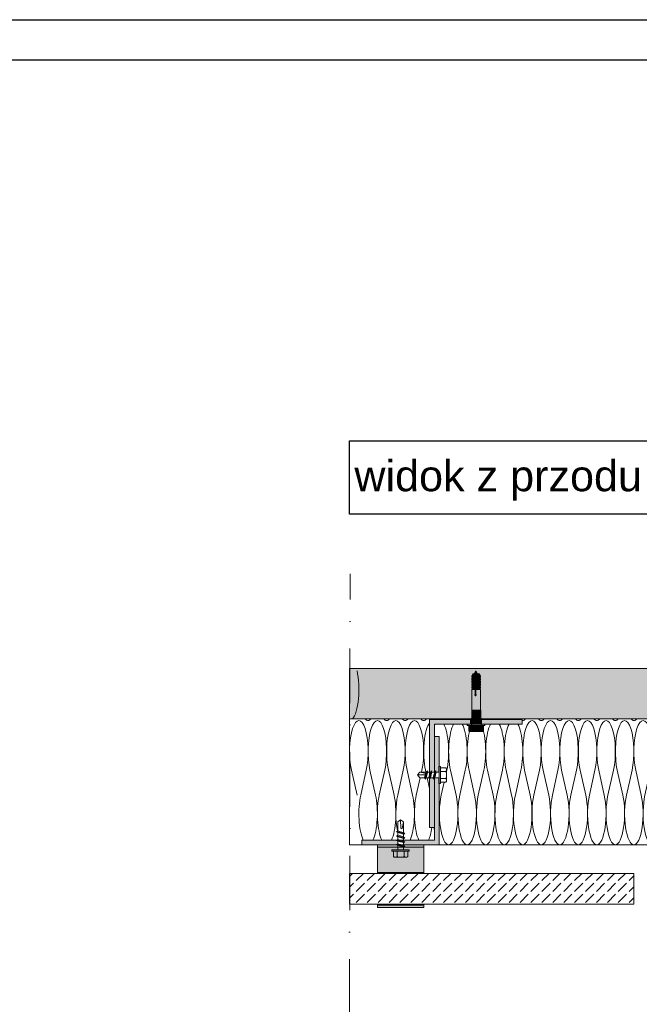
# Model space of a CAD drawing. Extents: x -106507 to -42801, y 48734 to 74234.
# Tile 24 of 69: x -74659 to -70645, y 67859 to 74234. Entities that reach past the tile are written whole.
import ezdxf

# ---------------------------------------------------------------- set-up
doc = ezdxf.new("R2010")
doc.units = 0
doc.header["$MEASUREMENT"] = 0
doc.linetypes.add('Dot & Dashed', pattern=[670.277762, 352.777767, -176.388884, 0, -141.111112])
for name, color, linetype, lineweight, true_color in [('2D - Ogólne_Pen_No__2', 7, 'Continuous', 15, 0x7f7f7f), ('2D Drafting - General_Pen_No__102', 7, 'Continuous', 13, 0xcccccc), ('2D Drafting - General_Pen_No__141', 7, 'Continuous', 0, 0xe8e8e8), ('2D Drafting - General_Pen_No__2', 7, 'Continuous', 15, 0x7f7f7f), ('2D Drafting - General_Pen_No__5', 7, 'Continuous', 25, 0x40a5ff), ('2D Drafting - General_Pen_No__61', 7, 'Continuous', 20, 0x6a6a6a), ('2D Drafting - General_Pen_No__81', 7, 'Continuous', 20, 0x6a6a6a), ('Annotation - Text_Pen_No__5', 7, 'Continuous', 25, 0x40a5ff)]:
    doc.layers.add(name, color=color, linetype=linetype, lineweight=lineweight, true_color=true_color)
doc.layers.add('2D Drafting - General_Pen_No__1', color=7, linetype='Continuous', lineweight=13)
doc.layers.add('2D Drafting - General_Pen_No__121', color=255, linetype='Continuous', lineweight=0)
doc.styles.add('GENERATED_STYLE_2', font='arial.ttf')

# ---------------------------------------------------------------- blocks, each defined once
blk = doc.blocks.new('*X50')
at = {"layer": '2D Drafting - General_Pen_No__61', "linetype": 'Continuous'}
for p, q in [((-72509.9, 69374.7), (-72473.9, 69213.9)), ((-72413.9, 69374.7), (-72449.9, 69213.9)), ((-72389.9, 69374.7), (-72353.9, 69213.9)), ((-72293.9, 69374.7), (-72329.9, 69213.9)), ((-72269.9, 69374.7), (-72233.9, 69213.9)), ((-72173.9, 69374.7), (-72209.9, 69213.9)), ((-72149.9, 69374.7), (-72113.9, 69213.9)), ((-72053.9, 69374.7), (-72056.7, 69362.3)), ((-72029.9, 69374.7), (-72027.2, 69362.3)), ((-72065.1, 69325), (-72089.9, 69213.9)), ((-72018.8, 69325), (-72003.2, 69255.3))]:
    blk.add_line(p, q, dxfattribs=at)
for centre, start_param, end_param in [((-72521.9, 69897.3), 0.321071, 2.214297), ((-72461.9, 69495.3), 0.927295, 5.35589), ((-72401.9, 69897.3), 5.962115, 6.283185), ((-72341.9, 69495.3), 0.927295, 5.35589), ((-72401.9, 69897.3), 0, 0.321071), ((-72281.9, 69897.3), 5.962115, 6.283185), ((-72221.9, 69495.3), 0.927295, 5.35589), ((-72281.9, 69897.3), 0, 0.321071), ((-72161.9, 69897.3), 5.962115, 6.283185), ((-72101.9, 69495.3), 0.927295, 5.35589), ((-72161.9, 69897.3), 0, 0.321071), ((-72041.9, 69897.3), 5.962115, 6.283185), ((-71981.9, 69495.3), 3.504066, 5.35589), ((-72041.9, 69897.3), 0, 0.321071), ((-71921.9, 69897.3), 5.962115, 6.023139), ((-71921.9, 69897.3), 0.260046, 0.321071), ((-71801.9, 69897.3), 5.962115, 6.023139), ((-71801.9, 69897.3), 0.260046, 0.321071), ((-72401.9, 69093.3), 4.068888, 5.729793), ((-72401.9, 69093.3), 0.553393, 2.214297), ((-72281.9, 69093.3), 4.068888, 5.729793), ((-72281.9, 69093.3), 0.553393, 2.214297), ((-72161.9, 69093.3), 4.068888, 5.305212), ((-72161.9, 69093.3), 0.553393, 2.214297), ((-72041.9, 69093.3), 4.068888, 5.729793), ((-72041.9, 69093.3), 0.553393, 1.104937), ((-71921.9, 69093.3), 5.178248, 5.305032)]:
    blk.add_ellipse(centre, major_axis=(0, -201), ratio=0.298507, start_param=start_param, end_param=end_param, dxfattribs=at)
blk = doc.blocks.new('Fill_25')
at = {"layer": '2D Drafting - General_Pen_No__2', "linetype": 'Continuous'}
for p, q in [((-72521.9, 69706.6), (-72521.9, 68892.3)), ((-71728.1, 69706.6), (-72521.9, 69706.6)), ((-72003.2, 69692.3), (-72003.2, 69703.1)), ((-72003.2, 69703.1), (-71723.7, 69703.1)), ((-72003.2, 69362.3), (-72003.2, 69692.3)), ((-71723.7, 69703.1), (-71728.1, 69706.6)), ((-72081, 69343.7), (-72067, 69362.3)), ((-72067, 69362.3), (-72026.3, 69362.3)), ((-72026.3, 69362.3), (-72018.1, 69370.5)), ((-72018.1, 69370.5), (-72015.9, 69362.3)), ((-72015.9, 69362.3), (-72003.2, 69362.3)), ((-72067, 69325), (-72081, 69343.7)), ((-72036.3, 69325), (-72067, 69325)), ((-72032.5, 69316.8), (-72036.3, 69325)), ((-72025.9, 69325), (-72032.5, 69316.8)), ((-72008.5, 69325), (-72025.9, 69325)), ((-72004.7, 69316.8), (-72008.5, 69325)), ((-72003.2, 69318.6), (-72004.7, 69316.8)), ((-72003.2, 69003), (-72003.2, 69318.6)), ((-72210.3, 69040.2), (-72191.7, 69054.1)), ((-72191.7, 69054.1), (-72173.1, 69040.2)), ((-72218.5, 68977.8), (-72210.3, 68981.6)), ((-72210.3, 68971.2), (-72218.5, 68977.8)), ((-72210.3, 68981.6), (-72210.3, 69040.2)), ((-72173.1, 69040.2), (-72173.1, 68971.6)), ((-71971.7, 69003), (-72003.2, 69003)), ((-71971.7, 68922.3), (-71971.7, 69003)), ((-72441.7, 68892.3), (-72441.7, 68922.3)), ((-72441.7, 68922.3), (-72218.2, 68922.3)), ((-72218.5, 68950), (-72210.3, 68953.8)), ((-72210.3, 68943.4), (-72218.5, 68950)), ((-72218.2, 68922.3), (-72210.3, 68926)), ((-72210.3, 68953.8), (-72210.3, 68971.2)), ((-72210.3, 68926), (-72210.3, 68943.4)), ((-72173.1, 68971.6), (-72164.9, 68963.4)), ((-72164.9, 68963.4), (-72173.1, 68961.2)), ((-72173.1, 68961.2), (-72173.1, 68943.8)), ((-72173.1, 68943.8), (-72164.9, 68935.6)), ((-72164.9, 68935.6), (-72173.1, 68933.4)), ((-72173.1, 68933.4), (-72173.1, 68922.3)), ((-72173.1, 68922.3), (-71971.7, 68922.3)), ((-72521.9, 68892.3), (-72441.7, 68892.3))]:
    blk.add_line(p, q, dxfattribs=at)
at = {"layer": '2D Drafting - General_Pen_No__61', "linetype": 'Continuous'}
blk.add_blockref('*X50', (0, 0), dxfattribs=at)
blk = doc.blocks.new('Fill_26')
at = {"layer": '2D Drafting - General_Pen_No__1', "linetype": 'Continuous'}
for p, q in [((-72341.7, 68892.3), (-72341.7, 68891.5)), ((-72216.1, 68892.3), (-72341.7, 68892.3)), ((-72341.7, 68891.5), (-72215, 68891.5)), ((-72215, 68891.5), (-72216.1, 68892.3))]:
    blk.add_line(p, q, dxfattribs=at)
blk = doc.blocks.new('*X54')
at = {"layer": '2D Drafting - General_Pen_No__61', "linetype": 'Continuous'}
for p, q in [((-71892.1, 69374.7), (-71893.3, 69369.3)), ((-71868.1, 69374.7), (-71832.1, 69213.9)), ((-71772.1, 69374.7), (-71808.1, 69213.9)), ((-71748.1, 69374.7), (-71712.1, 69213.9)), ((-71652.1, 69374.7), (-71688.1, 69213.9)), ((-71628.1, 69374.7), (-71592.1, 69213.9)), ((-71532.1, 69374.7), (-71568.1, 69213.9)), ((-71508.1, 69374.7), (-71472.1, 69213.9)), ((-71412.1, 69374.7), (-71448.1, 69213.9)), ((-71388.1, 69374.7), (-71352.1, 69213.9)), ((-71292.1, 69374.7), (-71328.1, 69213.9)), ((-71268.1, 69374.7), (-71232.1, 69213.9)), ((-71172.1, 69374.7), (-71208.1, 69213.9)), ((-71148.1, 69374.7), (-71112.1, 69213.9)), ((-71052.1, 69374.7), (-71088.1, 69213.9)), ((-71028.1, 69374.7), (-70992.1, 69213.9)), ((-70932.1, 69374.7), (-70968.1, 69213.9)), ((-70908.1, 69374.7), (-70872.1, 69213.9)), ((-70812.1, 69374.7), (-70848.1, 69213.9)), ((-70788.1, 69374.7), (-70752.1, 69213.9)), ((-70692.1, 69374.7), (-70728.1, 69213.9)), ((-70668.1, 69374.7), (-70632.1, 69213.9)), ((-70572.1, 69374.7), (-70608.1, 69213.9)), ((-70548.1, 69374.7), (-70512.1, 69213.9)), ((-70452.1, 69374.7), (-70488.1, 69213.9)), ((-70428.1, 69374.7), (-70392.1, 69213.9)), ((-70332.1, 69374.7), (-70368.1, 69213.9)), ((-70308.1, 69374.7), (-70272.1, 69213.9)), ((-70212.1, 69374.7), (-70248.1, 69213.9)), ((-70188.1, 69374.7), (-70152.1, 69213.9)), ((-70092.1, 69374.7), (-70128.1, 69213.9)), ((-70068.1, 69374.7), (-70032.1, 69213.9)), ((-69972.1, 69374.7), (-70008.1, 69213.9)), ((-69948.1, 69374.7), (-69912.1, 69213.9)), ((-69852.1, 69374.7), (-69888.1, 69213.9)), ((-69828.1, 69374.7), (-69792.1, 69213.9)), ((-69732.1, 69374.7), (-69768.1, 69213.9)), ((-69708.1, 69374.7), (-69672.1, 69213.9)), ((-69612.1, 69374.7), (-69648.1, 69213.9)), ((-69588.1, 69374.7), (-69552.1, 69213.9)), ((-69492.1, 69374.7), (-69528.1, 69213.9)), ((-69468.1, 69374.7), (-69432.1, 69213.9)), ((-71909.4, 69297.4), (-71928.1, 69213.9)), ((-69391.6, 69287.7), (-69408.1, 69213.9))]:
    blk.add_line(p, q, dxfattribs=at)
for centre, start_param, end_param in [((-71340.1, 69495.3), 4.068888, 8.497483), ((-71400.1, 69897.3), 3.090115, 3.141593), ((-71400.1, 69897.3), 3.141593, 3.462663), ((-71280.1, 69897.3), 2.820522, 3.141593), ((-71220.1, 69495.3), 4.068888, 8.497483), ((-71280.1, 69897.3), 3.141593, 3.462663), ((-71160.1, 69897.3), 2.820522, 3.141593), ((-71100.1, 69495.3), 4.068888, 8.497483), ((-71160.1, 69897.3), 3.141593, 3.462663), ((-71040.1, 69897.3), 2.820522, 3.141593), ((-70980.1, 69495.3), 4.068888, 8.497483), ((-71040.1, 69897.3), 3.141593, 3.462663), ((-70920.1, 69897.3), 2.820522, 3.141593), ((-70860.1, 69495.3), 4.068888, 8.497483), ((-70920.1, 69897.3), 3.141593, 3.462663), ((-70800.1, 69897.3), 2.820522, 3.141593), ((-70740.1, 69495.3), 4.068888, 8.497483), ((-70800.1, 69897.3), 3.141593, 3.462663), ((-70680.1, 69897.3), 2.820522, 3.141593), ((-70620.1, 69495.3), 4.068888, 8.497483), ((-70680.1, 69897.3), 3.141593, 3.462663), ((-70560.1, 69897.3), 2.820522, 3.141593), ((-70500.1, 69495.3), 4.068888, 8.497483), ((-70560.1, 69897.3), 3.141593, 3.462663), ((-70440.1, 69897.3), 2.820522, 3.141593), ((-70380.1, 69495.3), 4.068888, 8.497483), ((-70440.1, 69897.3), 3.141593, 3.462663), ((-70320.1, 69897.3), 2.820522, 3.141593), ((-70260.1, 69495.3), 4.068888, 8.497483), ((-70320.1, 69897.3), 3.141593, 3.462663), ((-70200.1, 69897.3), 2.820522, 3.141593), ((-70140.1, 69495.3), 4.068888, 8.497483), ((-70200.1, 69897.3), 3.141593, 3.462663), ((-70080.1, 69897.3), 2.820522, 3.141593), ((-70020.1, 69495.3), 4.068888, 8.497483), ((-70080.1, 69897.3), 3.141593, 3.462663), ((-69960.1, 69897.3), 2.820522, 3.141593), ((-69960.1, 69897.3), 3.141593, 3.462663), ((-71940.1, 69495.3), 0.485657, 0.554284), ((-71940.1, 69495.3), 4.068888, 5.797528), ((-71820.1, 69495.3), 0.485657, 2.214297), ((-71820.1, 69495.3), 4.068888, 5.797528), ((-71700.1, 69495.3), 0.485657, 2.214297), ((-71700.1, 69495.3), 4.068888, 5.797528), ((-71580.1, 69495.3), 0.485657, 2.214297), ((-71580.1, 69495.3), 4.068888, 5.797528), ((-71460.1, 69495.3), 0.485657, 2.214297), ((-71460.1, 69495.3), 4.068888, 5.797528), ((-69900.1, 69495.3), 0.455257, 2.214297), ((-69900.1, 69495.3), 4.068888, 5.797528), ((-69780.1, 69495.3), 0.485657, 2.214297), ((-69780.1, 69495.3), 4.068888, 5.797528), ((-69660.1, 69495.3), 0.485657, 2.214297), ((-69660.1, 69495.3), 4.068888, 5.797528), ((-69540.1, 69495.3), 0.485657, 2.214297), ((-69540.1, 69495.3), 4.068888, 5.797528), ((-69420.1, 69495.3), 0.485657, 2.214297), ((-69420.1, 69495.3), 5.215995, 5.797528), ((-71880.1, 69093.3), 0.927295, 3.141593), ((-71880.1, 69093.3), 3.141593, 5.35589), ((-71760.1, 69093.3), 0.927295, 3.141593), ((-71760.1, 69093.3), 3.141593, 5.35589), ((-71640.1, 69093.3), 0.927295, 3.141593), ((-71640.1, 69093.3), 3.141593, 5.35589), ((-71520.1, 69093.3), 0.927295, 3.141593), ((-71520.1, 69093.3), 3.141593, 5.35589), ((-71400.1, 69093.3), 0.927295, 3.141593), ((-71400.1, 69093.3), 3.141593, 5.35589), ((-71280.1, 69093.3), 0.927295, 3.141593), ((-71280.1, 69093.3), 3.141593, 5.35589), ((-71160.1, 69093.3), 0.927295, 3.141593), ((-71160.1, 69093.3), 3.141593, 5.35589), ((-71040.1, 69093.3), 0.927295, 3.141593), ((-71040.1, 69093.3), 3.141593, 5.35589), ((-70920.1, 69093.3), 0.927295, 3.141593), ((-70920.1, 69093.3), 3.141593, 5.35589), ((-70800.1, 69093.3), 0.927295, 3.141593), ((-70800.1, 69093.3), 3.141593, 5.35589), ((-70680.1, 69093.3), 0.927295, 3.141593), ((-70680.1, 69093.3), 3.141593, 5.35589), ((-70560.1, 69093.3), 0.927295, 3.141593), ((-70560.1, 69093.3), 3.141593, 5.35589), ((-70440.1, 69093.3), 0.927295, 3.141593), ((-70440.1, 69093.3), 3.141593, 5.35589), ((-70320.1, 69093.3), 0.927295, 3.141593), ((-70320.1, 69093.3), 3.141593, 5.35589), ((-70200.1, 69093.3), 0.927295, 3.141593), ((-70200.1, 69093.3), 3.141593, 5.35589), ((-70080.1, 69093.3), 0.927295, 3.141593), ((-70080.1, 69093.3), 3.141593, 5.35589), ((-69960.1, 69093.3), 0.927295, 3.141593), ((-69960.1, 69093.3), 3.141593, 5.35589), ((-69840.1, 69093.3), 0.927295, 3.141593), ((-69840.1, 69093.3), 3.141593, 5.35589), ((-69720.1, 69093.3), 0.927295, 3.141593), ((-69720.1, 69093.3), 3.141593, 5.35589), ((-69600.1, 69093.3), 0.927295, 3.141593), ((-69600.1, 69093.3), 3.141593, 5.35589), ((-69480.1, 69093.3), 0.927295, 3.141593), ((-69480.1, 69093.3), 3.141593, 5.35589), ((-69360.1, 69093.3), 0.927295, 2.648145), ((-72000.1, 69093.3), 4.482385, 4.942393)]:
    blk.add_ellipse(centre, major_axis=(0, 201), ratio=0.298507, start_param=start_param, end_param=end_param, dxfattribs=at)
blk = doc.blocks.new('Fill_27')
at = {"layer": '2D Drafting - General_Pen_No__2', "linetype": 'Continuous'}
for p, q in [((-70669.1, 69706.6), (-71409.6, 69706.6)), ((-71409.6, 69706.6), (-71409, 69703.1)), ((-71409, 69703.1), (-71403.2, 69703.1)), ((-71403.2, 69703.1), (-71403.2, 69673.1)), ((-69920.6, 69706.6), (-70670.1, 69706.6)), ((-70670.1, 69706.6), (-70669.1, 69706.6)), ((-69927, 69673.1), (-69920.6, 69706.6)), ((-71971.7, 69673.1), (-71971.7, 69592.3)), ((-71839.8, 69673.1), (-71971.7, 69673.1)), ((-71720.8, 69673.1), (-71839.8, 69673.1)), ((-71685.6, 69673.1), (-71720.8, 69673.1)), ((-71575.3, 69673.1), (-71685.6, 69673.1)), ((-71403.2, 69673.1), (-71575.3, 69673.1)), ((-69732.3, 69673.1), (-69927, 69673.1)), ((-69683, 69673.1), (-69732.3, 69673.1)), ((-69571.1, 69673.1), (-69683, 69673.1)), ((-69505.1, 69673.1), (-69571.1, 69673.1)), ((-69358.5, 69673.1), (-69505.1, 69673.1)), ((-69358.5, 69592.3), (-69358.5, 69673.1)), ((-71971.7, 69592.3), (-71941.7, 69592.3)), ((-71941.7, 69592.3), (-71941.7, 69399.6)), ((-69388.5, 69399.6), (-69388.5, 69592.3)), ((-69388.5, 69592.3), (-69358.5, 69592.3)), ((-71941.7, 69399.6), (-71932.4, 69399.6)), ((-71932.4, 69399.6), (-71932.4, 69389.9)), ((-71932.4, 69389.9), (-71898.2, 69389.9)), ((-71893.3, 69378.2), (-71893.3, 69309.1)), ((-69429.9, 69297.4), (-69429.9, 69389.9)), ((-69429.9, 69389.9), (-69395.7, 69389.9)), ((-69395.7, 69389.9), (-69395.7, 69399.6)), ((-69395.7, 69399.6), (-69388.5, 69399.6)), ((-71898.2, 69297.4), (-71932.4, 69297.4)), ((-71932.4, 69297.4), (-71932.4, 69287.7)), ((-69395.7, 69297.4), (-69429.9, 69297.4)), ((-69395.7, 69287.7), (-69395.7, 69297.4)), ((-71932.4, 69287.7), (-71941.7, 69287.7)), ((-71941.7, 69287.7), (-71941.7, 68892.3)), ((-69388.5, 69287.7), (-69395.7, 69287.7)), ((-69388.5, 68892.3), (-69388.5, 69287.7)), ((-71941.7, 68892.3), (-70670.1, 68892.3)), ((-70670.1, 68892.3), (-69388.5, 68892.3))]:
    blk.add_line(p, q, dxfattribs=at)
for centre, start, end in [((-71909.6, 69378.2), 0, 45.52195), ((-71909.6, 69309.1), 314.47805, 0)]:
    blk.add_arc(centre, 16.3, start, end, dxfattribs=at)
at = {"layer": '2D Drafting - General_Pen_No__61', "linetype": 'Continuous'}
blk.add_blockref('*X54', (0, 0), dxfattribs=at)

msp = doc.modelspace()

# ---------------------------------------------------------------- hatches: boundary and pattern name
at = {"layer": '2D Drafting - General_Pen_No__102', "linetype": 'Continuous'}
for points in [[(-72041.7, 68876.49), (-72341.7, 68876.49), (-72341.7, 68891.49), (-72041.7, 68891.49)], [(-72341.7, 68711.49), (-72341.7, 68876.49), (-72041.7, 68876.49), (-72041.7, 68711.49)], [(-72041.7, 68711.49), (-72041.7, 68706.58), (-72341.7, 68706.58), (-72341.7, 68711.49)], [(-72341.7, 68501.49), (-72341.7, 68506.58), (-72041.7, 68506.58), (-72041.7, 68501.49)], [(-72341.7, 68486.49), (-72341.7, 68501.49), (-72041.7, 68501.49), (-72041.7, 68486.49)]]:
    msp.add_hatch(color=256, dxfattribs=at).paths.add_polyline_path(points, flags=0)
at = {"layer": '2D Drafting - General_Pen_No__121', "linetype": 'Continuous'}
for points in [[(-71706.58, 69998.93), (-71713.73, 69986.55), (-71729.64, 69986.55), (-71722.49, 69998.93)], [(-71703.21, 70017.66), (-71692.4, 69998.93), (-71714.02, 69998.93)], [(-71703.62, 69998.93), (-71710.77, 69986.55), (-71713.73, 69986.55), (-71706.58, 69998.93)], [(-71680.43, 69998.93), (-71673.29, 69986.55), (-71710.77, 69986.55), (-71703.62, 69998.93)], [(-71713.73, 69976.2), (-71729.64, 69976.2), (-71729.64, 69986.55), (-71713.73, 69986.55)], [(-71726.68, 69976.2), (-71713.73, 69976.2), (-71707.98, 69968.76), (-71729.64, 69968.76), (-71726.68, 69972.5)], [(-71729.64, 69968.76), (-71707.98, 69968.76), (-71707.98, 69958.4), (-71729.64, 69958.4)], [(-71726.68, 69958.4), (-71707.98, 69958.4), (-71713.73, 69950.96), (-71729.64, 69950.96), (-71726.68, 69954.7)], [(-71729.64, 69950.96), (-71713.73, 69950.96), (-71713.73, 69940.61), (-71729.64, 69940.61)], [(-71707.98, 69933.16), (-71729.64, 69933.16), (-71726.68, 69936.91), (-71726.68, 69940.61), (-71713.73, 69940.61)], [(-71713.73, 69976.2), (-71713.73, 69986.55), (-71710.77, 69986.55), (-71710.77, 69976.2)], [(-71707.98, 69968.76), (-71713.73, 69976.2), (-71710.77, 69976.2), (-71705.03, 69968.76)], [(-71705.03, 69958.4), (-71710.77, 69950.96), (-71713.73, 69950.96), (-71707.98, 69958.4)], [(-71710.77, 69950.96), (-71710.77, 69940.61), (-71713.73, 69940.61), (-71713.73, 69950.96)], [(-71710.77, 69940.61), (-71705.03, 69933.16), (-71707.98, 69933.16), (-71713.73, 69940.61)], [(-71673.29, 69976.2), (-71710.77, 69976.2), (-71710.77, 69986.55), (-71673.29, 69986.55)], [(-71676.25, 69976.2), (-71676.25, 69972.5), (-71673.29, 69968.76), (-71705.03, 69968.76), (-71710.77, 69976.2)], [(-71676.25, 69958.4), (-71676.25, 69954.7), (-71673.29, 69950.96), (-71710.77, 69950.96), (-71705.03, 69958.4)], [(-71673.29, 69950.96), (-71673.29, 69940.61), (-71710.77, 69940.61), (-71710.77, 69950.96)], [(-71676.25, 69940.61), (-71676.25, 69936.91), (-71673.29, 69933.16), (-71705.03, 69933.16), (-71710.77, 69940.61)], [(-71707.98, 69958.4), (-71707.98, 69968.76), (-71705.03, 69968.76), (-71705.03, 69958.4)], [(-71673.29, 69968.76), (-71673.29, 69958.4), (-71705.03, 69958.4), (-71705.03, 69968.76)], [(-71729.64, 69933.16), (-71707.98, 69933.16), (-71707.98, 69922.81), (-71729.64, 69922.81)], [(-71726.68, 69922.81), (-71707.98, 69922.81), (-71713.73, 69915.37), (-71729.64, 69915.37), (-71726.68, 69919.11)], [(-71729.64, 69915.37), (-71713.73, 69915.37), (-71713.73, 69905.01), (-71729.64, 69905.01)], [(-71726.68, 69905.01), (-71713.73, 69905.01), (-71707.98, 69897.57), (-71729.64, 69897.57), (-71726.68, 69901.31)], [(-71673.29, 69763.15), (-71729.64, 69763.15), (-71729.64, 69897.57), (-71707.98, 69897.57), (-71707.98, 69864.26, 5.4750432), (-71705.03, 69864.26), (-71705.03, 69897.57), (-71673.29, 69897.57)], [(-71705.03, 69922.81), (-71710.77, 69915.37), (-71713.73, 69915.37), (-71707.98, 69922.81)], [(-71713.73, 69905.01), (-71713.73, 69915.37), (-71710.77, 69915.37), (-71710.77, 69905.01)], [(-71707.98, 69897.57), (-71713.73, 69905.01), (-71710.77, 69905.01), (-71705.03, 69897.57)], [(-71676.25, 69922.81), (-71676.25, 69919.11), (-71673.29, 69915.37), (-71710.77, 69915.37), (-71705.03, 69922.81)], [(-71673.29, 69905.01), (-71710.77, 69905.01), (-71710.77, 69915.37), (-71673.29, 69915.37)], [(-71676.25, 69905.01), (-71676.25, 69901.31), (-71673.29, 69897.57), (-71705.03, 69897.57), (-71710.77, 69905.01)], [(-71705.03, 69897.57), (-71705.03, 69864.26, -5.4750432), (-71707.98, 69864.26), (-71707.98, 69897.57)], [(-71707.98, 69922.81), (-71707.98, 69933.16), (-71705.03, 69933.16), (-71705.03, 69922.81)], [(-71673.29, 69922.81), (-71705.03, 69922.81), (-71705.03, 69933.16), (-71673.29, 69933.16)], [(-71672.04, 69761.91), (-71730.89, 69761.91), (-71729.64, 69763.15), (-71673.29, 69763.15)], [(-71672.04, 69712.16), (-71730.89, 69712.16), (-71730.89, 69761.91), (-71672.04, 69761.91)], [(-71666.73, 69706.58), (-71736.3, 69706.58), (-71736.3, 69706.75), (-71730.89, 69712.16), (-71672.14, 69712.16), (-71666.73, 69706.75)], [(-71666.63, 69673.06), (-71703.31, 69673.06), (-71736.3, 69673.06), (-71736.3, 69703.06), (-71700.38, 69703.06), (-71666.63, 69703.06)], [(-71666.63, 69703.06), (-71666.63, 69673.06), (-71703.31, 69673.06), (-71736.3, 69673.06), (-71736.3, 69703.06), (-71699.43, 69703.06)], [(-71666.73, 69703.06), (-71699.43, 69703.06), (-71723.78, 69703.06), (-71728.15, 69706.58), (-71666.73, 69706.58)], [(-71703.31, 69673.06), (-71647.39, 69673.06), (-71647.39, 69663.74), (-71703.31, 69663.74), (-71759.22, 69663.74), (-71759.22, 69673.06)], [(-71726.22, 69663.74), (-71726.22, 69629.57, -0.4195601), (-71749.52, 69629.57), (-71749.52, 69663.74)], [(-71703.31, 69625.3, 0.092424), (-71680.39, 69629.57, 0.201281), (-71668.74, 69624.68), (-71737.87, 69624.68, 0.201281), (-71726.22, 69629.57, 0.092424)], [(-71680.39, 69663.74), (-71680.39, 69629.57, -0.092424), (-71703.31, 69625.3, -0.092424), (-71726.22, 69629.57), (-71726.22, 69663.74), (-71703.31, 69663.74)], [(-71657.09, 69663.74), (-71657.09, 69629.57, -0.4195601), (-71680.39, 69629.57), (-71680.39, 69663.74)]]:
    msp.add_hatch(color=256, dxfattribs=at).paths.add_polyline_path(points, flags=0)
at = {"layer": '2D Drafting - General_Pen_No__141', "linetype": 'Continuous'}
for points in [[(-71971.7, 69673.06), (-71757.38, 69673.06), (-71738.14, 69673.06), (-71738.14, 69703.06), (-72003.21, 69703.06), (-72003.21, 69692.3), (-72003.21, 69362.29), (-71998.47, 69362.29), (-71990.27, 69370.49), (-71988.08, 69362.29), (-71971.7, 69362.29)], [(-71668.47, 69673.06), (-71403.21, 69673.06), (-71403.21, 69703.06), (-71533.21, 69703.06), (-71668.47, 69703.06)], [(-71941.7, 69592.3), (-71971.7, 69592.3), (-71971.7, 69363.39), (-71964.59, 69370.49), (-71962.4, 69362.29), (-71943.86, 69362.29), (-71943.86, 69399.57), (-71941.7, 69399.57)], [(-71971.7, 68922.3), (-72173.06, 68922.3), (-72173.06, 68915.96), (-72164.86, 68907.76), (-72173.06, 68905.56), (-72173.06, 68892.3), (-71941.7, 68892.3), (-71941.7, 69287.73), (-71943.86, 69287.73), (-71943.86, 69325.01), (-71971.7, 69325.01)], [(-72003.21, 69321.3), (-72003.21, 69003.02), (-71971.7, 69003.02), (-71971.7, 69325.01), (-71972.39, 69325.01), (-71978.98, 69316.81), (-71982.78, 69325.01), (-72000.23, 69325.01)], [(-72218.2, 68922.3), (-72441.7, 68922.3), (-72441.7, 68892.3), (-72216.05, 68892.3), (-72218.54, 68894.3), (-72210.34, 68898.11), (-72210.34, 68915.55), (-72218.54, 68922.15)]]:
    msp.add_hatch(color=256, dxfattribs=at).paths.add_polyline_path(points, flags=0)
at = {"layer": '2D Drafting - General_Pen_No__81', "linetype": 'Continuous'}
h = msp.add_hatch(dxfattribs=at)
h.set_pattern_fill('Solid___Dashed', color=256, style=0, pattern_type=2)
h.set_pattern_definition([(45, (0, 0), (-70.71068, 70.71068), []), (45, (-35.36, 35.36), (-70.71068, 70.71068), [75, -25])])
h.paths.add_polyline_path([(-72521.93, 70033.7), (-72521.93, 69706.58), (-57907.45, 69706.58), (-57852.14, 69706.58), (-57814.86, 69706.58), (-57744.53, 69706.58), (-57632.51, 69706.58), (-57589.7, 69706.58), (-57316.82, 69706.58), (-55482.21, 69706.58), (-55482.21, 70033.7)], flags=0)
h = msp.add_hatch(dxfattribs=at)
h.set_pattern_fill('Beton', color=256, style=0, pattern_type=2)
h.set_pattern_definition([(45, (0, 0), (-70.71068, 70.71068), [75, -25]), (45, (7e-15, 70.71), (-70.71068, 70.71068), [75, -25])])
h.paths.add_polyline_path([(-70680.12, 68506.58), (-70680.12, 68706.58), (-72521.93, 68706.58), (-72521.93, 68506.58)], flags=0)
msp.add_hatch(color=256, dxfattribs=at).paths.add_polyline_path([(-72057.71, 68706.58), (-72057.71, 68711.49), (-72322.93, 68711.49), (-72322.93, 68706.58)], flags=0)
msp.add_hatch(color=256, dxfattribs=at).paths.add_polyline_path([(-72057.71, 68706.58), (-72057.71, 68711.49), (-72322.93, 68711.49), (-72322.93, 68706.58)], flags=0)

# ---------------------------------------------------------------- linework, layer by layer
at = {"layer": '2D - Ogólne_Pen_No__2', "linetype": 'Continuous'}
for p, q in [((-71722.49, 69998.93), (-71729.64, 69986.55)), ((-71722.49, 69998.93), (-71680.43, 69998.93)), ((-71714.02, 69998.93), (-71703.21, 70017.66)), ((-71706.58, 69998.93), (-71713.73, 69986.55)), ((-71703.62, 69998.93), (-71710.77, 69986.55)), ((-71692.4, 69998.93), (-71703.21, 70017.66)), ((-71680.43, 69998.93), (-71673.29, 69986.55)), ((-71729.64, 69986.55), (-71673.29, 69986.55)), ((-71729.64, 69986.55), (-71729.64, 69976.2)), ((-71729.64, 69976.2), (-71673.29, 69976.2)), ((-71726.68, 69972.5), (-71729.64, 69968.76)), ((-71729.64, 69968.76), (-71673.29, 69968.76)), ((-71729.64, 69968.76), (-71729.64, 69958.4)), ((-71729.64, 69958.4), (-71673.29, 69958.4)), ((-71729.64, 69958.4), (-71726.68, 69958.4)), ((-71726.68, 69954.7), (-71729.64, 69950.96)), ((-71729.64, 69950.96), (-71673.29, 69950.96)), ((-71729.64, 69950.96), (-71729.64, 69940.61)), ((-71729.64, 69940.61), (-71673.29, 69940.61)), ((-71729.64, 69940.61), (-71726.68, 69940.61)), ((-71726.68, 69936.91), (-71729.64, 69933.16)), ((-71726.68, 69976.2), (-71726.68, 69972.5)), ((-71726.68, 69958.4), (-71726.68, 69954.7)), ((-71726.68, 69940.61), (-71726.68, 69936.91)), ((-71713.73, 69986.55), (-71713.73, 69976.2)), ((-71713.73, 69976.2), (-71707.98, 69968.76)), ((-71707.98, 69958.4), (-71713.73, 69950.96)), ((-71713.73, 69950.96), (-71713.73, 69940.61)), ((-71713.73, 69940.61), (-71707.98, 69933.16)), ((-71710.77, 69986.55), (-71710.77, 69976.2)), ((-71710.77, 69976.2), (-71705.03, 69968.76)), ((-71705.03, 69958.4), (-71710.77, 69950.96)), ((-71710.77, 69950.96), (-71710.77, 69940.61)), ((-71710.77, 69940.61), (-71705.03, 69933.16)), ((-71707.98, 69968.76), (-71707.98, 69958.4)), ((-71705.03, 69968.76), (-71705.03, 69958.4)), ((-71676.25, 69976.2), (-71676.25, 69972.5)), ((-71676.25, 69972.5), (-71673.29, 69968.76)), ((-71673.29, 69958.4), (-71676.25, 69958.4)), ((-71676.25, 69958.4), (-71676.25, 69954.7)), ((-71676.25, 69954.7), (-71673.29, 69950.96)), ((-71673.29, 69940.61), (-71676.25, 69940.61)), ((-71676.25, 69940.61), (-71676.25, 69936.91)), ((-71676.25, 69936.91), (-71673.29, 69933.16)), ((-71673.29, 69986.55), (-71673.29, 69976.2)), ((-71673.29, 69968.76), (-71673.29, 69958.4)), ((-71673.29, 69950.96), (-71673.29, 69940.61)), ((-71729.64, 69933.16), (-71673.29, 69933.16)), ((-71729.64, 69933.16), (-71729.64, 69922.81)), ((-71729.64, 69922.81), (-71673.29, 69922.81)), ((-71729.64, 69922.81), (-71726.68, 69922.81)), ((-71726.68, 69919.11), (-71729.64, 69915.37)), ((-71729.64, 69915.37), (-71673.29, 69915.37)), ((-71729.64, 69915.37), (-71729.64, 69905.01)), ((-71729.64, 69905.01), (-71673.29, 69905.01)), ((-71729.64, 69905.01), (-71726.68, 69905.01)), ((-71726.68, 69901.31), (-71729.64, 69897.57)), ((-71729.64, 69897.57), (-71673.29, 69897.57)), ((-71729.64, 69897.57), (-71729.64, 69763.15)), ((-71726.68, 69922.81), (-71726.68, 69919.11)), ((-71726.68, 69905.01), (-71726.68, 69901.31)), ((-71707.98, 69922.81), (-71713.73, 69915.37)), ((-71713.73, 69915.37), (-71713.73, 69905.01)), ((-71713.73, 69905.01), (-71707.98, 69897.57)), ((-71705.03, 69922.81), (-71710.77, 69915.37)), ((-71710.77, 69915.37), (-71710.77, 69905.01)), ((-71710.77, 69905.01), (-71705.03, 69897.57)), ((-71707.98, 69933.16), (-71707.98, 69922.81)), ((-71707.98, 69897.57), (-71707.98, 69864.26)), ((-71705.03, 69933.16), (-71705.03, 69922.81)), ((-71705.03, 69897.57), (-71705.03, 69864.26)), ((-71673.29, 69922.81), (-71676.25, 69922.81)), ((-71676.25, 69922.81), (-71676.25, 69919.11)), ((-71676.25, 69919.11), (-71673.29, 69915.37)), ((-71673.29, 69905.01), (-71676.25, 69905.01)), ((-71676.25, 69905.01), (-71676.25, 69901.31)), ((-71676.25, 69901.31), (-71673.29, 69897.57)), ((-71673.29, 69933.16), (-71673.29, 69922.81)), ((-71673.29, 69915.37), (-71673.29, 69905.01)), ((-71673.29, 69897.57), (-71673.29, 69763.15)), ((-71729.64, 69763.15), (-71730.89, 69761.91)), ((-71730.89, 69761.91), (-71672.04, 69761.91)), ((-71730.89, 69761.91), (-71730.89, 69712.16)), ((-71673.29, 69763.15), (-71729.64, 69763.15)), ((-71673.29, 69763.15), (-71672.04, 69761.91)), ((-71672.04, 69761.91), (-71672.04, 69712.16)), ((-71730.89, 69712.16), (-71736.3, 69706.75)), ((-71736.3, 69706.75), (-71736.3, 69703.06)), ((-71736.3, 69703.06), (-71699.43, 69703.06)), ((-71730.89, 69712.16), (-71672.04, 69712.16)), ((-71666.63, 69703.06), (-71700.38, 69703.06)), ((-71672.04, 69712.16), (-71666.63, 69706.75)), ((-71666.63, 69706.75), (-71666.63, 69703.06))]:
    msp.add_line(p, q, dxfattribs=at)
msp.add_arc((-71706.51, 69860.35), 4.18, 110.701612, 69.298388, dxfattribs=at)
at = {"layer": '2D Drafting - General_Pen_No__2', "linetype": 'Dot & Dashed'}
msp.add_line((-72539.01, 52379.01), (-72518.98, 70645.34), dxfattribs=at)
at = {"layer": '2D Drafting - General_Pen_No__2', "linetype": 'Continuous'}
for p, q in [((-58636.96, 70033.7), (-72521.93, 70033.7)), ((-70670.12, 70033.7), (-72521.93, 70033.7)), ((-72521.93, 69706.58), (-55482.21, 69706.58)), ((-70651.11, 69706.58), (-72521.93, 69706.58)), ((-72003.21, 69703.06), (-71403.21, 69703.06)), ((-72003.21, 69703.06), (-72003.21, 69692.3)), ((-71533.21, 69703.06), (-72003.21, 69703.06)), ((-72003.21, 69003.02), (-72003.21, 69692.3)), ((-71738.14, 69673.06), (-71738.14, 69703.06)), ((-71668.47, 69673.06), (-71668.47, 69703.06)), ((-71403.21, 69673.06), (-71403.21, 69703.06)), ((-71971.7, 69003.02), (-71971.7, 69673.06)), ((-71403.21, 69673.06), (-71971.7, 69673.06)), ((-71757.38, 69673.06), (-71701.46, 69673.06)), ((-71757.38, 69663.74), (-71757.38, 69673.06)), ((-71701.46, 69663.74), (-71757.38, 69663.74)), ((-71747.68, 69629.57), (-71747.68, 69663.74)), ((-71736.03, 69624.68), (-71666.9, 69624.68)), ((-71724.38, 69629.57), (-71724.38, 69663.74)), ((-71645.54, 69673.06), (-71701.46, 69673.06)), ((-71701.46, 69663.74), (-71645.54, 69663.74)), ((-71678.55, 69629.57), (-71678.55, 69663.74)), ((-71655.25, 69629.57), (-71655.25, 69663.74)), ((-71645.54, 69663.74), (-71645.54, 69673.06)), ((-71971.7, 68922.3), (-71971.7, 69592.3)), ((-71941.7, 69592.3), (-71971.7, 69592.3)), ((-71941.7, 68892.3), (-71941.7, 69592.3)), ((-72066.98, 69362.29), (-72080.96, 69343.65)), ((-71998.47, 69362.29), (-72066.98, 69362.29)), ((-72066.98, 69362.29), (-72024.93, 69354.29)), ((-72026.31, 69362.29), (-72031.31, 69343.65)), ((-72018.11, 69370.49), (-72026.31, 69362.29)), ((-72026.31, 69362.29), (-71988.08, 69362.29)), ((-72018.11, 69370.49), (-72025.31, 69343.65)), ((-72015.92, 69362.29), (-72020.91, 69343.65)), ((-72015.92, 69362.29), (-72018.11, 69370.49)), ((-71998.47, 69362.29), (-72015.92, 69362.29)), ((-71998.47, 69362.29), (-72003.47, 69343.65)), ((-71998.47, 69362.29), (-72003.47, 69343.65)), ((-71990.27, 69370.49), (-71998.47, 69362.29)), ((-71990.27, 69370.49), (-71998.47, 69362.29)), ((-71990.27, 69370.49), (-71997.46, 69343.65)), ((-71990.27, 69370.49), (-71997.46, 69343.65)), ((-71988.08, 69362.29), (-71993.07, 69343.65)), ((-71988.08, 69362.29), (-71993.07, 69343.65)), ((-71988.08, 69362.29), (-71990.27, 69370.49)), ((-71988.08, 69362.29), (-71990.27, 69370.49)), ((-71970.63, 69362.29), (-71988.08, 69362.29)), ((-71970.63, 69362.29), (-71975.63, 69343.65)), ((-71962.43, 69370.49), (-71970.63, 69362.29)), ((-71962.43, 69370.49), (-71969.62, 69343.65)), ((-71960.23, 69362.29), (-71965.23, 69343.65)), ((-71960.23, 69362.29), (-71962.43, 69370.49)), ((-71941.7, 69362.29), (-71960.23, 69362.29)), ((-71941.7, 69399.57), (-71941.7, 69343.65)), ((-71932.38, 69399.57), (-71941.7, 69399.57)), ((-71932.38, 69343.65), (-71932.38, 69399.57)), ((-71898.21, 69389.86), (-71932.38, 69389.86)), ((-71898.21, 69366.56), (-71932.38, 69366.56)), ((-71893.32, 69378.21), (-71893.32, 69309.09)), ((-72026.01, 69345.39), (-72080.96, 69343.65)), ((-72066.98, 69325.01), (-72080.96, 69343.65)), ((-72008.46, 69325.01), (-72066.98, 69325.01)), ((-72036.3, 69325.01), (-72031.31, 69343.65)), ((-72036.3, 69325.01), (-72032.5, 69316.81)), ((-72036.3, 69325.01), (-71998.06, 69325.01)), ((-72032.5, 69316.81), (-72025.31, 69343.65)), ((-72032.5, 69316.81), (-72025.91, 69325.01)), ((-72021.15, 69348.08), (-72026.01, 69345.39)), ((-72025.91, 69325.01), (-72020.91, 69343.65)), ((-72008.46, 69325.01), (-72025.91, 69325.01)), ((-72024.93, 69354.29), (-72021.15, 69348.08)), ((-72008.46, 69325.01), (-72003.47, 69343.65)), ((-72008.46, 69325.01), (-72003.47, 69343.65)), ((-72008.46, 69325.01), (-72004.66, 69316.81)), ((-72008.46, 69325.01), (-72004.66, 69316.81)), ((-72004.66, 69316.81), (-71997.46, 69343.65)), ((-72004.66, 69316.81), (-71997.46, 69343.65)), ((-72004.66, 69316.81), (-71998.06, 69325.01)), ((-72004.66, 69316.81), (-71998.06, 69325.01)), ((-71998.06, 69325.01), (-71993.07, 69343.65)), ((-71998.06, 69325.01), (-71993.07, 69343.65)), ((-71980.62, 69325.01), (-71998.06, 69325.01)), ((-71980.62, 69325.01), (-71975.63, 69343.65)), ((-71980.62, 69325.01), (-71976.81, 69316.81)), ((-71976.81, 69316.81), (-71969.62, 69343.65)), ((-71976.81, 69316.81), (-71970.22, 69325.01)), ((-71970.22, 69325.01), (-71965.23, 69343.65)), ((-71941.7, 69325.01), (-71970.22, 69325.01)), ((-71941.7, 69287.73), (-71941.7, 69343.65)), ((-71932.38, 69343.65), (-71932.38, 69287.73)), ((-71898.21, 69320.74), (-71932.38, 69320.74)), ((-71898.21, 69297.44), (-71932.38, 69297.44)), ((-71932.38, 69287.73), (-71941.7, 69287.73)), ((-72210.34, 69040.15), (-72191.7, 69054.13)), ((-72173.06, 69040.15), (-72191.7, 69054.13)), ((-72189.97, 68999.18), (-72191.7, 69054.13)), ((-72210.34, 68981.63), (-72218.54, 68977.83)), ((-72218.54, 68977.83), (-72191.7, 68970.64)), ((-72218.54, 68977.83), (-72210.34, 68971.24)), ((-72210.34, 68981.63), (-72210.34, 69040.15)), ((-72210.34, 68981.63), (-72191.7, 68976.64)), ((-72187.27, 68994.33), (-72189.97, 68999.18)), ((-72181.07, 68998.1), (-72187.27, 68994.33)), ((-72173.06, 69040.15), (-72181.07, 68998.1)), ((-72173.06, 68971.64), (-72173.06, 69040.15)), ((-72003.21, 69003.02), (-71973.21, 69003.02)), ((-71971.7, 69003.02), (-72003.21, 69003.02)), ((-72441.7, 68922.3), (-72441.7, 68892.3)), ((-72441.7, 68922.3), (-71971.7, 68922.3)), ((-72210.34, 68953.79), (-72218.54, 68949.99)), ((-72218.54, 68949.99), (-72191.7, 68942.79)), ((-72218.54, 68949.99), (-72210.34, 68943.39)), ((-72210.34, 68925.95), (-72218.54, 68922.15)), ((-72218.54, 68922.15), (-72191.7, 68914.95)), ((-72218.54, 68922.15), (-72210.34, 68915.55)), ((-72210.34, 68953.79), (-72210.34, 68971.24)), ((-72210.34, 68971.24), (-72191.7, 68966.24)), ((-72210.34, 68953.79), (-72191.7, 68948.8)), ((-72210.34, 68925.95), (-72210.34, 68943.39)), ((-72210.34, 68943.39), (-72191.7, 68938.4)), ((-72210.34, 68925.95), (-72191.7, 68920.96)), ((-72210.34, 68898.11), (-72210.34, 68915.55)), ((-72210.34, 68915.55), (-72191.7, 68910.56)), ((-72173.06, 68971.64), (-72191.7, 68976.64)), ((-72164.86, 68963.44), (-72191.7, 68970.64)), ((-72173.06, 68961.25), (-72191.7, 68966.24)), ((-72173.06, 68943.8), (-72191.7, 68948.8)), ((-72164.86, 68935.6), (-72191.7, 68942.79)), ((-72173.06, 68933.41), (-72191.7, 68938.4)), ((-72173.06, 68915.96), (-72191.7, 68920.96)), ((-72164.86, 68907.76), (-72191.7, 68914.95)), ((-72164.86, 68963.44), (-72173.06, 68971.64)), ((-72173.06, 68961.25), (-72164.86, 68963.44)), ((-72173.06, 68943.8), (-72173.06, 68961.25)), ((-72164.86, 68935.6), (-72173.06, 68943.8)), ((-72173.06, 68933.41), (-72164.86, 68935.6)), ((-72173.06, 68915.96), (-72173.06, 68933.41)), ((-72164.86, 68907.76), (-72173.06, 68915.96)), ((-72441.7, 68892.3), (-71941.7, 68892.3)), ((-72341.7, 68891.49), (-72341.7, 68711.49)), ((-72341.7, 68876.49), (-72341.7, 68891.49)), ((-72341.7, 68891.49), (-72041.7, 68891.49)), ((-72341.7, 68876.49), (-72041.7, 68876.49)), ((-72247.62, 68859.19), (-72191.7, 68859.19)), ((-72247.62, 68849.87), (-72247.62, 68859.19)), ((-72210.34, 68898.11), (-72218.54, 68894.3)), ((-72218.54, 68894.3), (-72191.7, 68887.11)), ((-72218.54, 68894.3), (-72210.34, 68887.71)), ((-72210.34, 68898.11), (-72191.7, 68893.12)), ((-72210.34, 68887.71), (-72191.7, 68882.72)), ((-72210.34, 68859.19), (-72210.34, 68887.71)), ((-72173.06, 68905.56), (-72191.7, 68910.56)), ((-72173.06, 68888.12), (-72191.7, 68893.12)), ((-72164.86, 68879.92), (-72191.7, 68887.11)), ((-72173.06, 68877.72), (-72191.7, 68882.72)), ((-72135.78, 68859.19), (-72191.7, 68859.19)), ((-72173.06, 68905.56), (-72164.86, 68907.76)), ((-72173.06, 68888.12), (-72173.06, 68905.56)), ((-72164.86, 68879.92), (-72173.06, 68888.12)), ((-72173.06, 68877.72), (-72164.86, 68879.92)), ((-72173.06, 68859.19), (-72173.06, 68877.72)), ((-72135.78, 68849.87), (-72135.78, 68859.19)), ((-72041.7, 68891.49), (-72041.7, 68711.49)), ((-72041.7, 68891.49), (-72041.7, 68876.49)), ((-72191.7, 68849.87), (-72247.62, 68849.87)), ((-72237.91, 68815.7), (-72237.91, 68849.87)), ((-72157.14, 68810.81), (-72226.26, 68810.81)), ((-72214.61, 68815.7), (-72214.61, 68849.87)), ((-72191.7, 68849.87), (-72135.78, 68849.87)), ((-72168.79, 68815.7), (-72168.79, 68849.87)), ((-72145.49, 68815.7), (-72145.49, 68849.87)), ((-70680.12, 68706.58), (-72521.93, 68706.66)), ((-72341.7, 68706.58), (-72341.7, 68711.49)), ((-72041.7, 68711.49), (-72341.7, 68711.49)), ((-72041.7, 68706.58), (-72041.7, 68711.49)), ((-70680.12, 68706.58), (-70680.12, 68506.66)), ((-70680.12, 68506.66), (-72521.93, 68506.66)), ((-72341.7, 68486.49), (-72341.7, 68506.58)), ((-72041.7, 68501.49), (-72341.7, 68501.49)), ((-72041.7, 68486.49), (-72341.7, 68486.49)), ((-72041.7, 68486.49), (-72041.7, 68506.58))]:
    msp.add_line(p, q, dxfattribs=at)
at = {"layer": '2D Drafting - General_Pen_No__2', "linetype": 'Continuous', "flags": 128}
for points in [[(-72521.93, 70033.7), (-72521.93, 69706.58), (-57907.45, 69706.58), (-57852.14, 69706.58), (-57814.86, 69706.58), (-57744.53, 69706.58), (-57632.51, 69706.58), (-57589.7, 69706.58), (-57316.82, 69706.58), (-55482.21, 69706.58), (-55482.21, 70033.7)], [(-71706.58, 69998.93), (-71713.73, 69986.55), (-71729.64, 69986.55), (-71722.49, 69998.93)], [(-71703.21, 70017.66), (-71692.4, 69998.93), (-71714.02, 69998.93)], [(-71703.62, 69998.93), (-71710.77, 69986.55), (-71713.73, 69986.55), (-71706.58, 69998.93)], [(-71680.43, 69998.93), (-71673.29, 69986.55), (-71710.77, 69986.55), (-71703.62, 69998.93)], [(-71713.73, 69976.2), (-71729.64, 69976.2), (-71729.64, 69986.55), (-71713.73, 69986.55)], [(-71726.68, 69976.2), (-71713.73, 69976.2), (-71707.98, 69968.76), (-71729.64, 69968.76), (-71726.68, 69972.5)], [(-71729.64, 69968.76), (-71707.98, 69968.76), (-71707.98, 69958.4), (-71729.64, 69958.4)], [(-71726.68, 69958.4), (-71707.98, 69958.4), (-71713.73, 69950.96), (-71729.64, 69950.96), (-71726.68, 69954.7)], [(-71729.64, 69950.96), (-71713.73, 69950.96), (-71713.73, 69940.61), (-71729.64, 69940.61)], [(-71707.98, 69933.16), (-71729.64, 69933.16), (-71726.68, 69936.91), (-71726.68, 69940.61), (-71713.73, 69940.61)], [(-71713.73, 69976.2), (-71713.73, 69986.55), (-71710.77, 69986.55), (-71710.77, 69976.2)], [(-71707.98, 69968.76), (-71713.73, 69976.2), (-71710.77, 69976.2), (-71705.03, 69968.76)], [(-71705.03, 69958.4), (-71710.77, 69950.96), (-71713.73, 69950.96), (-71707.98, 69958.4)], [(-71710.77, 69950.96), (-71710.77, 69940.61), (-71713.73, 69940.61), (-71713.73, 69950.96)], [(-71710.77, 69940.61), (-71705.03, 69933.16), (-71707.98, 69933.16), (-71713.73, 69940.61)], [(-71673.29, 69976.2), (-71710.77, 69976.2), (-71710.77, 69986.55), (-71673.29, 69986.55)], [(-71676.25, 69976.2), (-71676.25, 69972.5), (-71673.29, 69968.76), (-71705.03, 69968.76), (-71710.77, 69976.2)], [(-71676.25, 69958.4), (-71676.25, 69954.7), (-71673.29, 69950.96), (-71710.77, 69950.96), (-71705.03, 69958.4)], [(-71673.29, 69950.96), (-71673.29, 69940.61), (-71710.77, 69940.61), (-71710.77, 69950.96)], [(-71676.25, 69940.61), (-71676.25, 69936.91), (-71673.29, 69933.16), (-71705.03, 69933.16), (-71710.77, 69940.61)], [(-71707.98, 69958.4), (-71707.98, 69968.76), (-71705.03, 69968.76), (-71705.03, 69958.4)], [(-71673.29, 69968.76), (-71673.29, 69958.4), (-71705.03, 69958.4), (-71705.03, 69968.76)], [(-71729.64, 69933.16), (-71707.98, 69933.16), (-71707.98, 69922.81), (-71729.64, 69922.81)], [(-71726.68, 69922.81), (-71707.98, 69922.81), (-71713.73, 69915.37), (-71729.64, 69915.37), (-71726.68, 69919.11)], [(-71729.64, 69915.37), (-71713.73, 69915.37), (-71713.73, 69905.01), (-71729.64, 69905.01)], [(-71726.68, 69905.01), (-71713.73, 69905.01), (-71707.98, 69897.57), (-71729.64, 69897.57), (-71726.68, 69901.31)], [(-71705.03, 69922.81), (-71710.77, 69915.37), (-71713.73, 69915.37), (-71707.98, 69922.81)], [(-71713.73, 69905.01), (-71713.73, 69915.37), (-71710.77, 69915.37), (-71710.77, 69905.01)], [(-71707.98, 69897.57), (-71713.73, 69905.01), (-71710.77, 69905.01), (-71705.03, 69897.57)], [(-71676.25, 69922.81), (-71676.25, 69919.11), (-71673.29, 69915.37), (-71710.77, 69915.37), (-71705.03, 69922.81)], [(-71673.29, 69905.01), (-71710.77, 69905.01), (-71710.77, 69915.37), (-71673.29, 69915.37)], [(-71676.25, 69905.01), (-71676.25, 69901.31), (-71673.29, 69897.57), (-71705.03, 69897.57), (-71710.77, 69905.01)], [(-71707.98, 69922.81), (-71707.98, 69933.16), (-71705.03, 69933.16), (-71705.03, 69922.81)], [(-71673.29, 69922.81), (-71705.03, 69922.81), (-71705.03, 69933.16), (-71673.29, 69933.16)], [(-71672.04, 69761.91), (-71730.89, 69761.91), (-71729.64, 69763.15), (-71673.29, 69763.15)], [(-71672.04, 69712.16), (-71730.89, 69712.16), (-71730.89, 69761.91), (-71672.04, 69761.91)], [(-71971.7, 69673.06), (-71757.38, 69673.06), (-71738.14, 69673.06), (-71738.14, 69703.06), (-72003.21, 69703.06), (-72003.21, 69692.3), (-72003.21, 69362.29), (-71998.47, 69362.29), (-71990.27, 69370.49), (-71988.08, 69362.29), (-71971.7, 69362.29)], [(-71666.73, 69706.58), (-71736.3, 69706.58), (-71736.3, 69706.75), (-71730.89, 69712.16), (-71672.14, 69712.16), (-71666.73, 69706.75)], [(-71666.63, 69673.06), (-71703.31, 69673.06), (-71736.3, 69673.06), (-71736.3, 69703.06), (-71700.38, 69703.06), (-71666.63, 69703.06)], [(-71666.63, 69703.06), (-71666.63, 69673.06), (-71703.31, 69673.06), (-71736.3, 69673.06), (-71736.3, 69703.06), (-71699.43, 69703.06)], [(-71666.73, 69703.06), (-71699.43, 69703.06), (-71723.78, 69703.06), (-71728.15, 69706.58), (-71666.73, 69706.58)], [(-71668.47, 69673.06), (-71403.21, 69673.06), (-71403.21, 69703.06), (-71533.21, 69703.06), (-71668.47, 69703.06)], [(-71703.31, 69673.06), (-71647.39, 69673.06), (-71647.39, 69663.74), (-71703.31, 69663.74), (-71759.22, 69663.74), (-71759.22, 69673.06)], [(-71941.7, 69592.3), (-71971.7, 69592.3), (-71971.7, 69363.39), (-71964.59, 69370.49), (-71962.4, 69362.29), (-71943.86, 69362.29), (-71943.86, 69399.57), (-71941.7, 69399.57)], [(-71971.7, 68922.3), (-72173.06, 68922.3), (-72173.06, 68915.96), (-72164.86, 68907.76), (-72173.06, 68905.56), (-72173.06, 68892.3), (-71941.7, 68892.3), (-71941.7, 69287.73), (-71943.86, 69287.73), (-71943.86, 69325.01), (-71971.7, 69325.01)], [(-72003.21, 69321.3), (-72003.21, 69003.02), (-71971.7, 69003.02), (-71971.7, 69325.01), (-71972.39, 69325.01), (-71978.98, 69316.81), (-71982.78, 69325.01), (-72000.23, 69325.01)], [(-72218.2, 68922.3), (-72441.7, 68922.3), (-72441.7, 68892.3), (-72216.05, 68892.3), (-72218.54, 68894.3), (-72210.34, 68898.11), (-72210.34, 68915.55), (-72218.54, 68922.15)], [(-72041.7, 68876.49), (-72341.7, 68876.49), (-72341.7, 68891.49), (-72041.7, 68891.49)], [(-72341.7, 68711.49), (-72341.7, 68876.49), (-72041.7, 68876.49), (-72041.7, 68711.49)], [(-70680.12, 68506.58), (-70680.12, 68706.58), (-72521.93, 68706.58), (-72521.93, 68506.58)], [(-72041.7, 68711.49), (-72041.7, 68706.58), (-72341.7, 68706.58), (-72341.7, 68711.49)], [(-72057.71, 68706.58), (-72057.71, 68711.49), (-72322.93, 68711.49), (-72322.93, 68706.58)], [(-72057.71, 68706.58), (-72057.71, 68711.49), (-72322.93, 68711.49), (-72322.93, 68706.58)], [(-72341.7, 68501.49), (-72341.7, 68506.58), (-72041.7, 68506.58), (-72041.7, 68501.49)], [(-72341.7, 68486.49), (-72341.7, 68501.49), (-72041.7, 68501.49), (-72041.7, 68486.49)]]:
    msp.add_lwpolyline(points, close=True, dxfattribs=at)
for points in [[(-71673.29, 69763.15), (-71729.64, 69763.15), (-71729.64, 69897.57), (-71707.98, 69897.57), (-71707.98, 69864.26, 5.4750432), (-71705.03, 69864.26), (-71705.03, 69897.57), (-71673.29, 69897.57)], [(-71705.03, 69897.57), (-71705.03, 69864.26, -5.4750432), (-71707.98, 69864.26), (-71707.98, 69897.57)], [(-71726.22, 69663.74), (-71726.22, 69629.57, -0.4195601), (-71749.52, 69629.57), (-71749.52, 69663.74)], [(-71703.31, 69625.3, 0.092424), (-71680.39, 69629.57, 0.201281), (-71668.74, 69624.68), (-71737.87, 69624.68, 0.201281), (-71726.22, 69629.57, 0.092424)], [(-71680.39, 69663.74), (-71680.39, 69629.57, -0.092424), (-71703.31, 69625.3, -0.092424), (-71726.22, 69629.57), (-71726.22, 69663.74), (-71703.31, 69663.74)], [(-71657.09, 69663.74), (-71657.09, 69629.57, -0.4195601), (-71680.39, 69629.57), (-71680.39, 69663.74)]]:
    msp.add_lwpolyline(points, format="xyb", close=True, dxfattribs=at)
at = {"layer": '2D Drafting - General_Pen_No__2', "linetype": 'Continuous'}
for centre, radius, start, end in [((-71736.03, 69641.01), 16.33, 224.478049, 315.521951), ((-71701.46, 69688.88), 63.58, 248.877979, 270), ((-71701.46, 69688.88), 63.58, 270, 291.122021), ((-71666.9, 69641.01), 16.33, 224.478049, 315.521951), ((-71909.65, 69378.21), 16.33, 314.478049, 45.521951), ((-71957.52, 69343.65), 63.58, 0, 21.122021), ((-71957.52, 69343.65), 63.58, 338.877979, 0), ((-71909.65, 69309.09), 16.33, 314.478049, 45.521951), ((-72226.26, 68827.14), 16.33, 224.478049, 315.521951), ((-72191.7, 68875.01), 63.58, 248.877979, 270), ((-72191.7, 68875.01), 63.58, 270, 291.122021), ((-72157.14, 68827.14), 16.33, 224.478049, 315.521951)]:
    msp.add_arc(centre, radius, start, end, dxfattribs=at)
at = {"layer": '2D Drafting - General_Pen_No__5', "linetype": 'Continuous'}
for p, q in [((-98135.54, 74233.87), (-42800.66, 74233.87)), ((-97875.9, 73974.23), (-43060.3, 73974.23))]:
    msp.add_line(p, q, dxfattribs=at)
at = {"layer": 'Annotation - Text_Pen_No__5', "linetype": 'Continuous', "flags": 128}
msp.add_lwpolyline([(-72521.93, 71506.54), (-68329.93, 71506.54), (-68329.93, 71032.25), (-72521.93, 71032.25)], close=True, dxfattribs=at)

# ---------------------------------------------------------------- block references
at = {"layer": '2D Drafting - General_Pen_No__61', "linetype": 'Continuous'}
for name in ['Fill_25', 'Fill_27', 'Fill_26']:
    msp.add_blockref(name, (0, 0), dxfattribs=at)

# ---------------------------------------------------------------- texts
at = {"layer": 'Annotation - Text_Pen_No__5', "linetype": 'Continuous', "insert": (-70425.93, 71380.82), "char_height": 200, "attachment_point": 2, "style": 'GENERATED_STYLE_2'}
msp.add_mtext('{widok z przodu - montaż pionowy}', dxfattribs=at)

doc.saveas('drawing.dxf')
